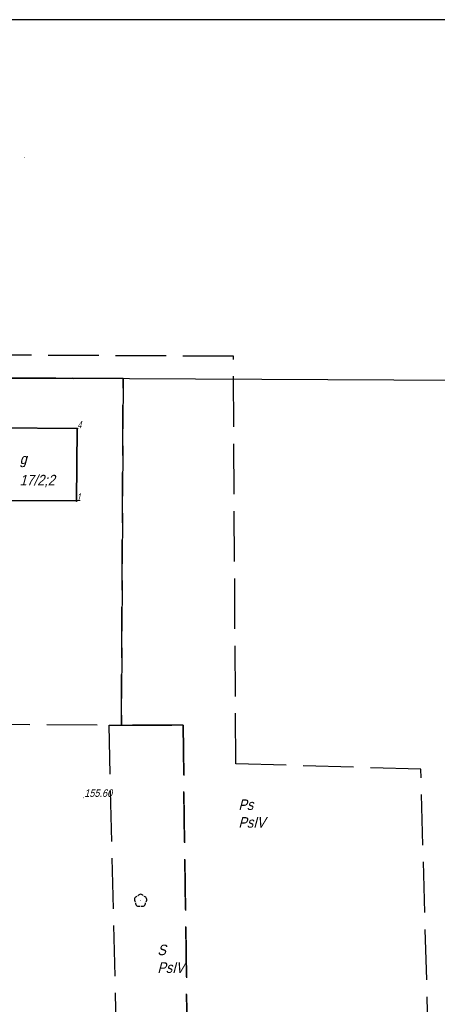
# Model space of a CAD drawing. Header units: metres. Extents: x 6582395 to 6583921, y 5752654 to 5753685.
# Tile 31 of 42: x 6583083 to 6583133, y 5753569 to 5753685. Entities that reach past the tile are written whole.
import ezdxf
from ezdxf.enums import TextEntityAlignment as Align

# ---------------------------------------------------------------- set-up
doc = ezdxf.new("R2010")
doc.units = ezdxf.units.M
doc.header["$LTSCALE"] = 2
doc.linetypes.add('GESTRICHELT', pattern=[4, 3, -1])
for name, color, linetype in [('209-Opis konturu klasyfikacyjnego', 7, 'Continuous'), ('210-Oznaczenie użytku', 7, 'Continuous'), ('217-Granica konturu klasyfikcyjnego', 7, 'Continuous'), ('218-Granica użytku', 7, 'Continuous'), ('219-Linia granicy', 7, 'Continuous'), ('312-Budynek (powierzchnia)', 7, 'Continuous'), ('312-Funkcja i liczba kondygnacji', 7, 'Continuous'), ('312-Numer ewidencyjny budynku', 7, 'Continuous'), ('312-Numer ewidencyjny budynku-Atr124', 7, 'Continuous'), ('403-Punkt określonej wysokości - rzędna', 7, 'Continuous'), ('801-Punkt określonej wysokości', 7, 'Continuous'), ('922-Drzewo liściaste', 7, 'Continuous'), ('ogrodzenie trwałe (linia)', 7, 'Continuous'), ('Punkt budynku', 7, 'Continuous'), ('Punkt budynku-Atr104', 7, 'Continuous'), ('tabela', 7, 'Continuous')]:
    doc.layers.add(name, color=color, linetype=linetype)
doc.styles.add('STIL4', font='txt')
doc.linetypes.add('902-500', pattern='A,95.25,0,[2,014 Plan fotowoltaika Florentynow Mariampol zal 1.shx,S=0.058796,R=0,X=0,Y=0],95.25', length=190.5)

# ---------------------------------------------------------------- blocks, each defined once
blk = doc.blocks.new('PUNKTBUD')
blk.add_circle((0, 0), 0.045)
blk = doc.blocks.new('801')
at = {"linetype": 'Continuous'}
blk.add_hatch(color=7, dxfattribs=at).paths.add_polyline_path([(0.045, 0, -1), (-0.045, 0, -1)], flags=16)
blk = doc.blocks.new('922')
at = {"linetype": 'Continuous'}
blk.add_hatch(color=7, dxfattribs=at).paths.add_polyline_path([(0.045, 0, -1), (-0.045, 0, -1)], flags=16)
at = {"color": 7, "linetype": 'Continuous'}
for centre, start, end in [((-0.357, 0.116), 102.147, 221.853), ((0, 0.375), 30.147, 149.853), ((0.357, 0.116), 318.147, 77.853), ((-0.22, -0.303), 174.147, 293.853), ((0.22, -0.303), 246.147, 5.853)]:
    blk.add_arc(centre, 0.375, start, end, dxfattribs=at)

msp = doc.modelspace()

# ---------------------------------------------------------------- linework, layer by layer
at = {"layer": '217-Granica konturu klasyfikcyjnego', "color": 3, "linetype": 'GESTRICHELT'}
for p, q in [((6583108.34, 5753645.5), (6583034.98, 5753645.84)), ((6583108.61, 5753597.12), (6583108.34, 5753645.5)), ((6583035.25, 5753643.16), (6583095.23, 5753642.87)), ((6583095.23, 5753642.87), (6583095.03, 5753601.71)), ((6583062.16, 5753601.96), (6583093.56, 5753601.71)), ((6583093.56, 5753601.71), (6583095.03, 5753601.71)), ((6583094.85, 5753547.91), (6583093.56, 5753601.71)), ((6583095.03, 5753601.71), (6583102.35, 5753601.71)), ((6583102.35, 5753601.71), (6583103.07, 5753547.81)), ((6583130.6, 5753596.47), (6583108.61, 5753597.12)), ((6583131.95, 5753547.47), (6583130.6, 5753596.47))]:
    msp.add_line(p, q, dxfattribs=at)
at = {"layer": '218-Granica użytku', "color": 3, "linetype": 'GESTRICHELT'}
for p, q in [((6583108.34, 5753645.5), (6583034.98, 5753645.84)), ((6583108.61, 5753597.12), (6583108.34, 5753645.5)), ((6583095.23, 5753642.87), (6583035.25, 5753643.16)), ((6583095.03, 5753601.71), (6583095.23, 5753642.87)), ((6583062.16, 5753601.96), (6583093.56, 5753601.71)), ((6583093.56, 5753601.71), (6583095.03, 5753601.71)), ((6583094.85, 5753547.91), (6583093.56, 5753601.71)), ((6583102.35, 5753601.71), (6583095.03, 5753601.71)), ((6583103.07, 5753547.81), (6583102.35, 5753601.71)), ((6583130.6, 5753596.47), (6583108.61, 5753597.12)), ((6583131.95, 5753547.47), (6583130.6, 5753596.47))]:
    msp.add_line(p, q, dxfattribs=at)
at = {"layer": '219-Linia granicy', "color": 7, "linetype": 'Continuous'}
msp.add_line((6583035.24, 5753643.16), (6583551.79, 5753640.53), dxfattribs=at)
at = {"layer": '312-Budynek (powierzchnia)', "color": 7, "linetype": 'Continuous'}
for p, q in [((6583078.12, 5753637.02), (6583089.79, 5753636.93)), ((6583089.79, 5753636.93), (6583078.12, 5753637.02)), ((6583089.79, 5753636.93), (6583089.7, 5753628.32)), ((6583089.7, 5753628.32), (6583089.79, 5753636.93)), ((6583089.7, 5753628.32), (6583078.09, 5753628.39)), ((6583078.09, 5753628.39), (6583089.7, 5753628.32))]:
    msp.add_line(p, q, dxfattribs=at)
at = {"layer": 'ogrodzenie trwałe (linia)', "color": 7, "linetype": '902-500'}
msp.add_lwpolyline([(6583089.32, 5753642.82), (6583038.38, 5753643.02), (6583041.16, 5753611.46)], dxfattribs=at)
at = {"layer": 'tabela', "color": 7, "linetype": 'Continuous'}
msp.add_line((6583919.87, 5753685.46), (6582394.59, 5753685.46), dxfattribs=at)

# ---------------------------------------------------------------- block references
at = {"layer": '801-Punkt określonej wysokości', "xscale": 0.9999999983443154, "yscale": 0.9999999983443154}
for p in [(6583083.54, 5753669.11), (6583090.53, 5753593.07)]:
    msp.add_blockref('801', p, dxfattribs=at)
at = {"layer": '922-Drzewo liściaste', "xscale": 0.9999999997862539, "yscale": 1.000000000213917}
msp.add_blockref('922', (6583097.31, 5753580.87), dxfattribs=at)
at = {"layer": 'Punkt budynku', "xscale": 0.9999999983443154, "yscale": 0.9999999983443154}
for p in [(6583089.79, 5753636.93), (6583089.7, 5753628.32)]:
    msp.add_blockref('PUNKTBUD', p, dxfattribs=at)

# ---------------------------------------------------------------- texts
at = {"layer": '209-Opis konturu klasyfikacyjnego', "color": 3, "style": 'STIL4', "oblique": 15, "width": 0.9}
for p in [(6583108.93, 5753589.53), (6583099.31, 5753572.29)]:
    msp.add_text('PsIV', height=1.25, dxfattribs=at).set_placement(p)
at = {"layer": '210-Oznaczenie użytku', "color": 3, "style": 'STIL4', "oblique": 15, "width": 0.9}
for s, p in [('Ps', (6583108.93, 5753591.63)), ('S', (6583099.31, 5753574.39))]:
    msp.add_text(s, height=1.25, dxfattribs=at).set_placement(p)
at = {"layer": '312-Funkcja i liczba kondygnacji', "color": 7, "style": 'STIL4', "oblique": 15, "width": 0.9}
msp.add_text('g', height=1.25, dxfattribs=at).set_placement((6583083.37, 5753632.7), align=Align.CENTER)
at = {"layer": '312-Numer ewidencyjny budynku', "color": 7, "style": 'STIL4', "oblique": 15, "width": 0.9}
msp.add_text('17/2;2', height=1.25, dxfattribs=at).set_placement((6583082.94, 5753630.17))
at = {"layer": '312-Numer ewidencyjny budynku-Atr124', "color": 7, "style": 'STIL4', "oblique": 15, "width": 0.72}
msp.add_text('i', height=1.25, dxfattribs=at).set_placement((6583083.49, 5753632.36), align=Align.CENTER)
at = {"layer": '403-Punkt określonej wysokości - rzędna', "color": 7, "style": 'STIL4', "oblique": 15, "width": 0.9}
msp.add_text('155.60', height=0.9, dxfattribs=at).set_placement((6583090.62, 5753593.18))
at = {"layer": 'Punkt budynku-Atr104', "color": 5, "style": 'STIL4', "oblique": 15, "width": 0.72}
for s, p in [('4', (6583089.79, 5753636.93)), ('1', (6583089.7, 5753628.32))]:
    msp.add_text(s, height=0.9, dxfattribs=at).set_placement(p)

doc.saveas('drawing.dxf')
